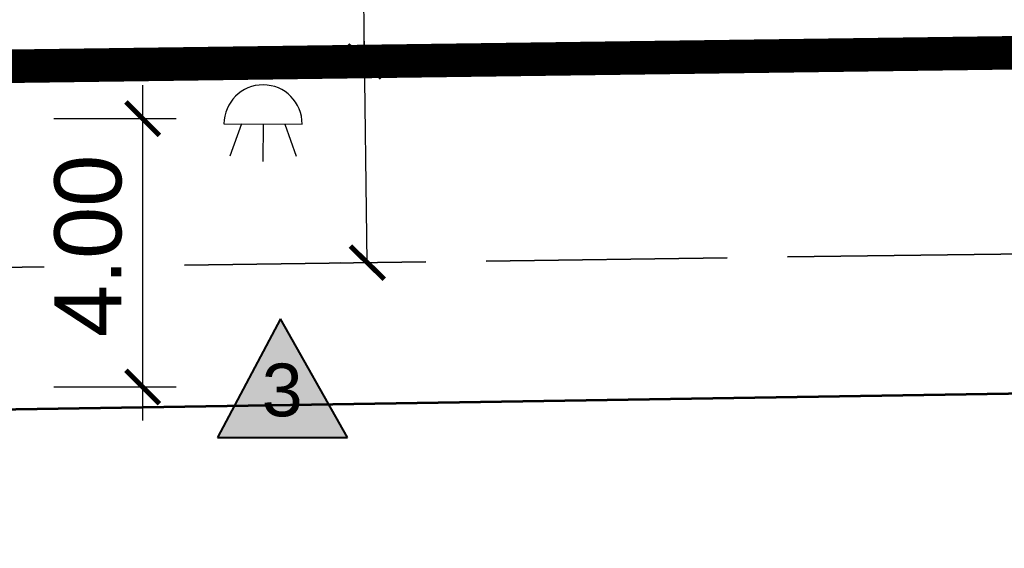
# Model space of a CAD drawing. Header units: millimetres. Extents: x -1417942937 to 6455317, y -572870874 to 774296.
# Tile 29 of 76: x 3227636.84 to 3227651.54, y 386209.5 to 386217.39. Entities that reach past the tile are written whole.
import ezdxf

# ---------------------------------------------------------------- set-up
doc = ezdxf.new("R2010")
doc.units = ezdxf.units.MM
doc.linetypes.add('ACAD_ISO02W100', pattern=[15, 12, -3])
doc.linetypes.add('ACAD_ISO04W100', pattern=[30, 24, -3, 0, -3])
doc.layers.add('000_Опасная зона', color=10, linetype='Continuous', lineweight=35)
doc.layers.add('№2 кран', color=230, linetype='Continuous', lineweight=25)
doc.layers.add('1 Граница благоустройства', color=7, linetype='Continuous')
doc.layers.add('1 Здание', color=7, linetype='Continuous')
doc.styles.add('ACAD14', font='arial.ttf', dxfattribs={"width": 0.75, "height": 1.5})
doc.styles.add('Arial', font='arial.ttf')
doc.linetypes.add('OZ_krana', pattern='A,20,[130,ltypeshp.shx,S=3,R=0,X=0,Y=3],-0.01,[130,ltypeshp.shx,S=1.414,R=45,X=1,Y=5],-0.01,[130,ltypeshp.shx,S=1.414,R=-45,X=1,Y=3],20,-5,0,2,-5', length=52.02)
doc.linetypes.add('ограждение2', pattern='A,6.35,-2.54,[132,ltypeshp.shx,S=2.54,R=0,X=-2.54,Y=0],-2.54,25.4', length=36.83)
doc.dimstyles.new('Генплан-чел', dxfattribs={"dimtxt": 1.5, "dimasz": 0.5, "dimexe": 0.5, "dimexo": 0.5, "dimtad": 1, "dimzin": 0, "dimdsep": 46, "dimtxsty": 'ACAD14', "dimblk": 'OBLIQUE', "dimcen": 1, "dimdle": 0.5, "dimclrd": 256, "dimclre": 256, "dimclrt": 256, "dimadec": 8, "dimazin": 2, "dimtfac": 1, "dimtmove": 0, "dimatfit": 3, "dimldrblk": 'OPEN30', "dimfxl": 0.5, "dimtfill": 1, "dimtfillclr": 256, "dimtolj": 1, "dimtzin": 0, "dimlwd": -1, "dimlwe": -1, "dimarcsym": 0})
picture_1 = doc.add_image_def('image2.tif', size_in_pixel=(27388, 31050))

# ---------------------------------------------------------------- blocks, each defined once
blk = doc.blocks.new('_ArchTick')
at = {"color": 0, "linetype": 'ByBlock', "const_width": 0.15}
blk.add_lwpolyline([(-0.5, -0.5), (0.5, 0.5)], dxfattribs=at)
blk = doc.blocks.new('*D127')
at = {"layer": '1 Здание', "transparency": 16777216}
for p, q in [((3227641.989, 386216.764), (3227641.921, 386221.754)), ((3227642.029, 386213.764), (3227641.982, 386217.264)), ((3227641.584, 386216.759), (3227641.489, 386216.757)), ((3227641.624, 386213.759), (3227641.529, 386213.758))]:
    blk.add_line(p, q, dxfattribs=at)
at = {"layer": 'Defpoints', "color": 0, "transparency": 16777216}
for p in [(3227642.084, 386216.765), (3227642.029, 386213.764), (3227642.124, 386213.766)]:
    blk.add_point(p, dxfattribs=at)
at = {"layer": '1 Здание', "transparency": 16777216, "xscale": 0.5, "yscale": 0.5, "zscale": 0.5}
for p, rotation in [((3227641.989, 386216.764), 90.77051154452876), ((3227642.029, 386213.764), 270.7705115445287)]:
    blk.add_blockref('_ArchTick', p, dxfattribs=dict(at, rotation=rotation))
at = {"layer": '1 Здание', "lineweight": 50, "transparency": 16777216, "insert": (3227643.018, 386219.523), "char_height": 1.5, "attachment_point": 5, "rotation": 270.7705, "style": 'Arial', "bg_fill": 3, "box_fill_scale": 1.1, "bg_fill_color": 256, "bg_fill_true_color": 13158600, "bg_fill_transparency": 0}
blk.add_mtext('\\A1;3.00', dxfattribs=at)
blk = doc.blocks.new('_Open30')
at = {"color": 0, "linetype": 'ByBlock', "lineweight": -2}
for p, q in [((-1, 0.268), (0, 0)), ((0, 0), (-1, -0.268)), ((0, 0), (-1, 0))]:
    blk.add_line(p, q, dxfattribs=at)
blk = doc.blocks.new('знак 3')
at = {"lineweight": 25}
h = blk.add_hatch(dxfattribs=at)
h.set_pattern_fill('ANSI31', color=253)
h.set_pattern_definition([(45, (0, 0), (-0.08838834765, 0.08838834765), [])])
h.paths.add_polyline_path([(131116, -427595), (129844, -429995), (132477, -429995)])
at = {"layer": '№2 кран', "color": 0, "lineweight": 40, "ltscale": 20}
for p, q in [((131116, -427595), (129844, -429995)), ((132477, -429995), (131116, -427595)), ((129844, -429995), (132477, -429995))]:
    blk.add_line(p, q, dxfattribs=at)
at = {"lineweight": 25, "style": 'Arial'}
blk.add_text('3', height=1066, dxfattribs=at).set_placement((130739, -429567))
blk = doc.blocks.new('*D207')
at = {"layer": '1 Здание', "transparency": 16777216}
for p, q in [((3227638.676, 386211.411), (3227638.676, 386216.411)), ((3227637.35, 386215.911), (3227639.176, 386215.911)), ((3227637.35, 386211.911), (3227639.176, 386211.911))]:
    blk.add_line(p, q, dxfattribs=at)
at = {"layer": 'Defpoints', "color": 0, "transparency": 16777216}
for p in [(3227636.85, 386215.911), (3227638.676, 386215.911), (3227636.85, 386211.911)]:
    blk.add_point(p, dxfattribs=at)
at = {"layer": '1 Здание', "transparency": 16777216, "xscale": 0.5, "yscale": 0.5, "zscale": 0.5}
for p, rotation in [((3227638.676, 386215.911), 90), ((3227638.676, 386211.911), 270)]:
    blk.add_blockref('_ArchTick', p, dxfattribs=dict(at, rotation=rotation))
at = {"layer": '1 Здание', "lineweight": 50, "transparency": 16777216, "insert": (3227637.865, 386214.014), "char_height": 1.5, "attachment_point": 5, "rotation": 90, "style": 'Arial', "bg_fill": 3, "box_fill_scale": 1.1, "bg_fill_color": 256, "bg_fill_true_color": 13158600, "bg_fill_transparency": 0}
blk.add_mtext('\\A1;{\\H0.66667x;4.00}', dxfattribs=at)

msp = doc.modelspace()

# ---------------------------------------------------------------- hatches: boundary and pattern name
h = msp.add_hatch()
h.set_pattern_fill('ANSI32', color=44, scale=0.2)
edge = h.paths.add_edge_path()
edge.add_arc((3227632.987, 386174.557), 8.89, 224.1228, 266.3552)
edge.add_line((3227632.422, 386165.684), (3227613.228, 386164.967))
edge.add_line((3227613.228, 386164.967), (3227613.224, 386164.973))
edge.add_arc((3227612.625, 386172.95), 7.999, 274.2974, 360.002)
edge.add_line((3227620.624, 386172.95), (3227620.402, 386199.196))
edge.add_arc((3227629.525, 386197.474), 9.284, 90, 169.3143, ccw=False)
edge.add_line((3227629.525, 386206.758), (3227662.983, 386207.095))
edge.add_arc((3227662.983, 386212.588), 5.493, 270, 360)
edge.add_line((3227668.476, 386212.588), (3227669.367, 386198.023))
edge.add_arc((3227663.406, 386197.153), 6.024, 8.3001, 89.907)
edge.add_line((3227663.415, 386203.177), (3227635.724, 386202.823))
edge.add_arc((3227635.886, 386190.824), 12, 90.7705, 180)
edge.add_line((3227623.886, 386190.824), (3227624.11, 386174.065))
edge.add_arc((3227632.927, 386174.503), 8.827, 182.8445, 260.37)
edge.add_arc((3227632.987, 386174.557), 8.89, 224.1228, 260.0447, ccw=False)

# ---------------------------------------------------------------- linework, layer by layer
at = {"lineweight": 30, "ltscale": 150}
for p, q in [((3227639.888, 386215.832, -318.505), (3227641.057, 386215.829, -318.505)), ((3227640.473, 386215.831, -318.505), (3227640.471, 386215.27, -318.505))]:
    msp.add_line(p, q, dxfattribs=at)
at = {"lineweight": 30}
for p, q in [((3227640.149, 386215.832, -318.505), (3227639.976, 386215.354, -318.505)), ((3227640.796, 386215.83, -318.505), (3227640.966, 386215.351, -318.505))]:
    msp.add_line(p, q, dxfattribs=at)
at = {"color": 6, "linetype": 'ACAD_ISO02W100', "lineweight": 35, "ltscale": 0.3}
msp.add_lwpolyline([(3227663.226, 386214.049), (3227663.806, 386175.044), (3227612.933, 386174.237), (3227612.304, 386213.365)], close=True, dxfattribs=at)
at = {"color": 7, "lineweight": 30}
msp.add_arc((3227640.473, 386215.831, -318.505), 0.584, 359.8484, 179.8484, dxfattribs=at)
at = {"layer": '000_Опасная зона', "linetype": 'OZ_krana', "lineweight": 53, "ltscale": 0.12}
msp.add_line((3227624.035, 386211.377), (3227657.118, 386211.902), dxfattribs=at)
at = {"layer": '1 Граница благоустройства', "color": 32, "linetype": 'ACAD_ISO04W100', "lineweight": 18, "ltscale": 0.5, "true_color": 0xcd6928}
msp.add_lwpolyline([(3227612.915, 386164.955, 0.5, 0.5, 0), (3227612.896, 386166.158, 0.5, 0.5, 0), (3227616.498, 386167.676, 0.5, 0.5, 0), (3227617.128, 386168.524, 0.5, 0.5, 0), (3227612.397, 386171.229, 0.5, 0.5, 0), (3227609.982, 386171.19, 0.5, 0.5, 0), (3227609.956, 386172.806, 0.5, 0.5, 0), (3227609.214, 386173.242, 0.5, 0.5, 0), (3227602.031, 386185.299, 0.5, 0.5, 0), (3227600.418, 386188.99, 0.5, 0.5, 0), (3227599.647, 386188.614, 0.5, 0.5, 0), (3227598.365, 386190.968, 0.5, 0.5, 0), (3227601.016, 386192.283, 0.5, 0.5, 0), (3227602.137, 386189.894, 0.5, 0.5, 0), (3227601.452, 386189.504, 0.5, 0.5, 0), (3227604.017, 386186.172, 0.5, 0.5, 0), (3227609.903, 386176.099, 0.5, 0.5, 0), (3227609.256, 386216.324, 0.5, 0.5, 0), (3227666.262, 386217.089, 0.5, 0.5, 0), (3227666.296, 386213.338, 0.5, 0.5, 0), (3227668.57, 386213.359, 0.5, 0.5, 0), (3227670.972, 386167.124, 0.5, 0.5, 0), (3227612.528, 386164.941, 0, 0, 0)], format="xyseb", dxfattribs=at)

# ---------------------------------------------------------------- block references
at = {"lineweight": 25, "xscale": 0.0007372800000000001, "yscale": 0.0007372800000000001, "zscale": 0.0007372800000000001}
msp.add_blockref('знак 3', (3227544.062, 386528.184), dxfattribs=at)

# ---------------------------------------------------------------- pictures from other files: only their frames are drawn
image = msp.add_image(picture_1, insert=(3227525.615, 386119.454), size_in_units=(684.563, 776.095))
image.dxf.flags = 7

# ---------------------------------------------------------------- next in the draw order: dimensions: what is measured, and where the dimension line sits
at = {"layer": '1 Здание', "color": 5, "lineweight": 50}
dim = msp.add_linear_dim(base=(3227642.029, 386213.764), p1=(3227642.084, 386216.765), p2=(3227642.124, 386213.766), angle=270.7705, dimstyle='Генплан-чел', override={"dimgap": 0.3, "dimtxsty": 'Arial', "dimblk1": 'ArchTick', "dimblk2": 'ArchTick', "dimsah": 1}, dxfattribs=at)
dim.commit()
dim.dimension.update_dxf_attribs({"geometry": '*D127', "text_midpoint": (3227641.952, 386219.509), "dimtype": 161})
dim = msp.add_linear_dim(base=(3227638.676, 386215.911), p1=(3227636.85, 386211.911), p2=(3227636.85, 386215.911), angle=90, text='{\\H0.66667x;<>}', dimstyle='Генплан-чел', override={"dimgap": 0.3, "dimtxsty": 'Arial', "dimblk1": 'ArchTick', "dimblk2": 'ArchTick', "dimsah": 1}, dxfattribs=at)
dim.commit()
dim.dimension.update_dxf_attribs({"geometry": '*D207', "text_midpoint": (3227638.676, 386214.014), "dimtype": 160})

# ---------------------------------------------------------------- next in the draw order: linework, layer by layer
at = {"color": 3, "lineweight": 30}
msp.add_lwpolyline([(3227666.181, 386217.089), (3227666.85, 386172.092), (3227609.982, 386171.19), (3227609.256, 386216.324)], close=True, dxfattribs=at)
at = {"color": 5, "linetype": 'ограждение2', "lineweight": 70, "ltscale": 0.08}
msp.add_lwpolyline([(3227666.159, 386211.201), (3227666.159, 386216.897), (3227609.558, 386216.172), (3227610.06, 386171.404), (3227617.567, 386171.454)], dxfattribs=at)

doc.saveas('drawing.dxf')
